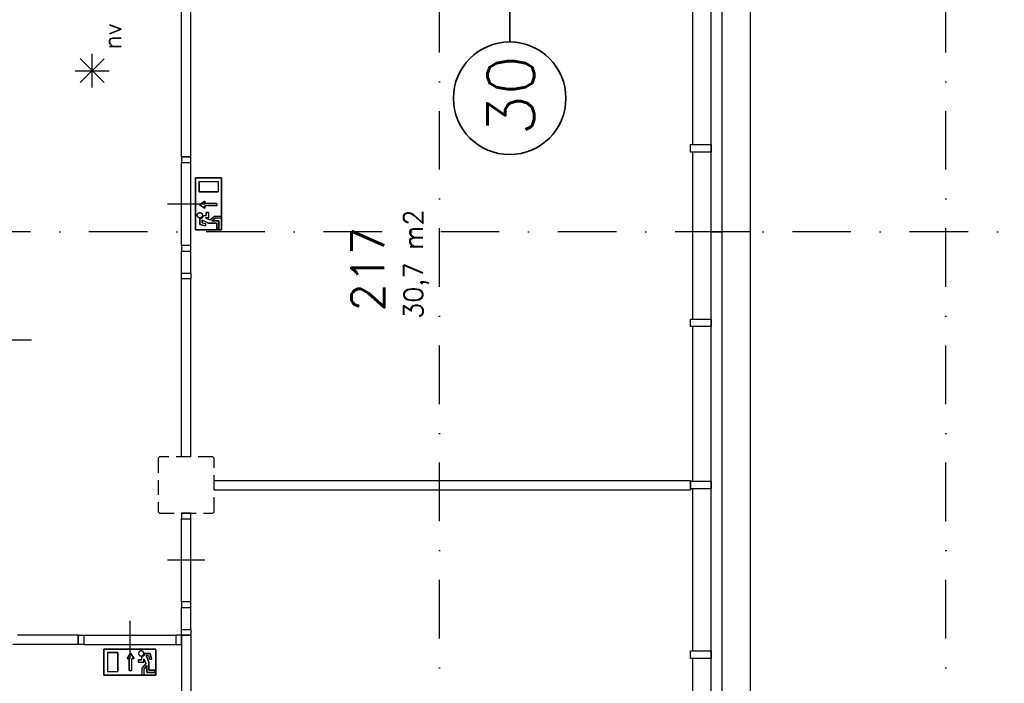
# Model space of a CAD drawing. Extents: x 36324 to 146208, y 143889 to 220609.
# Tile 7 of 21: x 68088 to 78588, y 170565 to 177643. Entities that reach past the tile are written whole.
import ezdxf
from ezdxf.enums import TextEntityAlignment as Align

# ---------------------------------------------------------------- set-up
doc = ezdxf.new("R2010")
doc.units = 0
doc.header["$LTSCALE"] = 100
for name, pattern in [('B0302', [12.5, 6.25, -3.125, 0, -3.125]), ('B0701', [2.34375, 1.5625, -0.78125]), ('B0804', [15, 10, -1, 1, -1, 1, -1])]:
    doc.linetypes.add(name, pattern=pattern)
for name, color, linetype in [('Bouwkundig', 253, 'CONTINUOUS'), ('Bouwkundig tekst', 252, 'CONTINUOUS'), ('Stramien', 252, 'B0302')]:
    doc.layers.add(name, color=color, linetype=linetype)
doc.layers.add('brandscheiding', color=40, linetype='B0804', lineweight=35)
doc.styles.add('bouwk tekst', font='romans.shx')
doc.styles.get("Standard").update_dxf_attribs({"font": 'romans.shx'})

msp = doc.modelspace()

# ---------------------------------------------------------------- linework, layer by layer
at = {"layer": 'Bouwkundig', "linetype": 'Continuous'}
for p, q in [((68862, 176919, 2600), (68862, 177280, 2600)), ((68990, 176972, 2600), (68734, 177228, 2600)), ((68734, 176972, 2600), (68988, 177227, 2600)), ((68681, 177099, 2600), (69041, 177099, 2600)), ((69813, 176180), (69913, 176180)), ((69963, 175955), (70240, 175955)), ((70000, 175918), (70000, 175807)), ((70000, 175918), (70203, 175918)), ((70203, 175918), (70203, 175807)), ((70240, 175400), (70240, 175955)), ((70000, 175807), (70203, 175807)), ((70062, 175706), (70006, 175669)), ((70006, 175669), (70062, 175632)), ((70062, 175683), (70062, 175706)), ((70191, 175683), (70062, 175683)), ((70062, 175632), (70062, 175656)), ((70191, 175656), (70062, 175656)), ((70078, 175585), (70078, 175553)), ((70101, 175585), (70078, 175585)), ((70101, 175585), (70101, 175530)), ((70009, 175521), (70009, 175460)), ((70009, 175460), (70069, 175445)), ((70032, 175478), (70032, 175505)), ((70032, 175505), (70101, 175474)), ((70032, 175478), (70069, 175469)), ((70045, 175553), (70078, 175553)), ((70068, 175530), (70101, 175530)), ((70068, 175530), (70115, 175508)), ((70069, 175469), (70069, 175445)), ((70101, 175474), (70189, 175474)), ((70115, 175508), (70166, 175548)), ((70138, 175497), (70174, 175525)), ((70212, 175497), (70138, 175497)), ((70166, 175548), (70236, 175548)), ((70236, 175525), (70174, 175525)), ((70189, 175474), (70189, 175410)), ((70212, 175410), (70212, 175497)), ((70236, 175548), (70236, 175525)), ((69963, 175400), (70240, 175400)), ((70189, 175410), (70212, 175410)), ((75243, 172730), (75243, 172630)), ((68986, 170930), (68986, 170653)), ((69023, 170893), (69133, 170893)), ((69023, 170893), (69023, 170690)), ((69133, 170893), (69133, 170690)), ((69234, 170831), (69271, 170887)), ((69271, 170887), (69308, 170831)), ((69388, 170848), (69388, 170815)), ((69419, 170884), (69480, 170884)), ((69462, 170861), (69435, 170861)), ((69435, 170861), (69466, 170792)), ((69462, 170861), (69471, 170824)), ((69480, 170884), (69495, 170824)), ((69540, 170930), (69540, 170653)), ((69257, 170831), (69234, 170831)), ((69257, 170702), (69257, 170831)), ((69308, 170831), (69285, 170831)), ((69285, 170702), (69285, 170831)), ((69355, 170815), (69388, 170815)), ((69355, 170792), (69355, 170815)), ((69355, 170792), (69411, 170792)), ((69432, 170778), (69392, 170727)), ((69411, 170825), (69411, 170792)), ((69411, 170825), (69432, 170778)), ((69443, 170755), (69416, 170719)), ((69443, 170681), (69443, 170755)), ((69466, 170792), (69466, 170704)), ((69471, 170824), (69495, 170824)), ((69540, 170653), (68986, 170653)), ((69023, 170690), (69133, 170690)), ((69392, 170727), (69392, 170657)), ((69392, 170657), (69416, 170657)), ((69416, 170657), (69416, 170719)), ((69531, 170681), (69443, 170681)), ((69466, 170704), (69531, 170704)), ((69531, 170704), (69531, 170681))]:
    msp.add_line(p, q, dxfattribs=at)
at = {"layer": 'Bouwkundig', "linetype": 'B0701'}
for p, q in [((69578, 172980), (69563, 172965)), ((69563, 172965), (69563, 172395)), ((70148, 172980), (69578, 172980)), ((70163, 172965), (70148, 172980)), ((70163, 172395), (70163, 172965)), ((69563, 172395), (69578, 172380)), ((69578, 172380), (70148, 172380)), ((70148, 172380), (70163, 172395))]:
    msp.add_line(p, q, dxfattribs=at)
at = {"layer": 'Bouwkundig', "linetype": 'Continuous'}
for points in [[(75877, 180880), (75877, 175380)], [(75877, 180780), (75877, 175380)], [(69813, 176180), (69813, 178480)], [(69913, 176180), (69913, 178480)], [(75463, 175380), (75463, 178480)], [(75577, 178480), (75577, 175380)], [(75263, 178040), (75263, 176310)], [(75263, 176230), (75263, 175380)], [(69813, 175235), (69813, 176121)], [(69913, 175235), (69913, 176121)], [(70203, 175807), (70000, 175807), (70000, 175918), (70203, 175918), (70203, 175807)], [(69663, 175678), (69863, 175678), (70063, 175678)], [(70191, 175683), (70191, 175656), (70062, 175656), (70062, 175632), (70006, 175669), (70062, 175706), (70062, 175683), (70191, 175683)], [(70005, 175530), (70000, 175531), (69995, 175533), (69991, 175536), (69989, 175539), (69986, 175542), (69984, 175546), (69982, 175552), (69981, 175559), (69982, 175565), (69984, 175570), (69985, 175572), (69987, 175574), (69989, 175576), (69992, 175579), (69996, 175582), (70000, 175584), (70006, 175585), (70010, 175585), (70013, 175585), (70019, 175583), (70022, 175582), (70027, 175579), (70031, 175574), (70033, 175572), (70035, 175567), (70036, 175563), (70037, 175556), (70036, 175550), (70034, 175546), (70032, 175543), (70030, 175539), (70027, 175536), (70023, 175533), (70019, 175532), (70015, 175530), (70012, 175530), (70008, 175530), (70005, 175530)], [(69989, 175577), (69990, 175578), (69991, 175579), (69992, 175580), (69994, 175581), (69995, 175581), (69996, 175582), (69997, 175583), (69998, 175583), (70000, 175584), (70001, 175584), (70002, 175584), (70004, 175585), (70005, 175585), (70006, 175585), (70008, 175585), (70009, 175585), (70010, 175585), (70012, 175585), (70013, 175585), (70014, 175585), (70016, 175584), (70017, 175584), (70018, 175584), (70020, 175583), (70021, 175583), (70022, 175582), (70023, 175581), (70024, 175581), (70025, 175580), (70027, 175579), (70028, 175578), (70029, 175577), (70030, 175576), (70030, 175575), (70031, 175574), (70032, 175573), (70033, 175572), (70033, 175571), (70034, 175569), (70035, 175568), (70035, 175567), (70036, 175566), (70036, 175564), (70036, 175563), (70036, 175562), (70037, 175560), (70037, 175559), (70037, 175558), (70037, 175556), (70037, 175555), (70036, 175553), (70036, 175552), (70036, 175551), (70036, 175549), (70035, 175548), (70035, 175547), (70034, 175546), (70033, 175544), (70033, 175543), (70032, 175542), (70031, 175541), (70030, 175540), (70030, 175539), (70029, 175538), (70028, 175537), (70027, 175536), (70025, 175535), (70024, 175534), (70023, 175534), (70022, 175533), (70021, 175532), (70020, 175532), (70018, 175531), (70017, 175531), (70016, 175531), (70014, 175530), (70013, 175530), (70012, 175530), (70010, 175530), (70009, 175530), (70008, 175530), (70006, 175530), (70005, 175530), (70004, 175530), (70002, 175531), (70001, 175531), (70000, 175531), (69998, 175532), (69997, 175532), (69996, 175533), (69995, 175534), (69994, 175534), (69992, 175535), (69991, 175536), (69990, 175537), (69989, 175538), (69988, 175539), (69988, 175540), (69987, 175541), (69986, 175542), (69985, 175543), (69984, 175544), (69984, 175546), (69983, 175547), (69983, 175548), (69982, 175549), (69982, 175551), (69982, 175552), (69982, 175553), (69981, 175555), (69981, 175556), (69981, 175558), (69981, 175559), (69981, 175560), (69982, 175562), (69982, 175563), (69982, 175564), (69982, 175566), (69983, 175567), (69983, 175568), (69984, 175569), (69984, 175571), (69985, 175572), (69986, 175573), (69987, 175574), (69988, 175575), (69988, 175576), (69989, 175577)], [(70212, 175410), (70189, 175410), (70189, 175474), (70101, 175474), (70032, 175505), (70032, 175478), (70069, 175469), (70069, 175445), (70009, 175460), (70009, 175521), (70015, 175522), (70017, 175522), (70020, 175523), (70023, 175524), (70026, 175526), (70029, 175527), (70031, 175529), (70033, 175531), (70035, 175532), (70037, 175535), (70039, 175538), (70041, 175541), (70042, 175544), (70044, 175548), (70044, 175551), (70045, 175553), (70078, 175553), (70078, 175585), (70101, 175585), (70101, 175530), (70068, 175530), (70115, 175508), (70166, 175548), (70236, 175548), (70236, 175525), (70174, 175525), (70138, 175497), (70212, 175497), (70212, 175410)], [(70009, 175521), (70009, 175521), (70010, 175521), (70010, 175521), (70011, 175521), (70011, 175521), (70011, 175521), (70012, 175522), (70012, 175522), (70013, 175522), (70013, 175522), (70013, 175522), (70014, 175522), (70014, 175522), (70015, 175522), (70015, 175522), (70015, 175522), (70016, 175522), (70016, 175522), (70017, 175522), (70017, 175522), (70017, 175522), (70018, 175523), (70018, 175523), (70019, 175523), (70019, 175523), (70019, 175523), (70020, 175523), (70020, 175523), (70021, 175523), (70021, 175523), (70021, 175524), (70022, 175524), (70022, 175524), (70022, 175524), (70023, 175524), (70023, 175524), (70024, 175525), (70024, 175525), (70024, 175525), (70025, 175525), (70025, 175525), (70025, 175525), (70026, 175526), (70026, 175526), (70027, 175526), (70027, 175526), (70027, 175526), (70028, 175527), (70028, 175527), (70028, 175527), (70029, 175527), (70029, 175527), (70029, 175528), (70030, 175528), (70030, 175528), (70030, 175528), (70031, 175529), (70031, 175529), (70031, 175529), (70032, 175529), (70032, 175530), (70032, 175530), (70033, 175530), (70033, 175530), (70033, 175531), (70033, 175531), (70034, 175531), (70034, 175532), (70034, 175532), (70035, 175532), (70035, 175532), (70035, 175533), (70035, 175533), (70036, 175533), (70036, 175534), (70036, 175534), (70037, 175534), (70037, 175534), (70037, 175535), (70037, 175535), (70038, 175535), (70038, 175536), (70038, 175536), (70038, 175536), (70039, 175537), (70039, 175537), (70039, 175537), (70039, 175538), (70039, 175538), (70040, 175538), (70040, 175539), (70040, 175539), (70040, 175539), (70040, 175540), (70041, 175540), (70041, 175541), (70041, 175541), (70041, 175541), (70041, 175542), (70042, 175542), (70042, 175542), (70042, 175543), (70042, 175543), (70042, 175544), (70042, 175544), (70043, 175544), (70043, 175545), (70043, 175545), (70043, 175545), (70043, 175546), (70043, 175546), (70043, 175547), (70043, 175547), (70044, 175547), (70044, 175548), (70044, 175548), (70044, 175549), (70044, 175549), (70044, 175549), (70044, 175550), (70044, 175550), (70044, 175550), (70044, 175551), (70045, 175551), (70045, 175552), (70045, 175552), (70045, 175553), (70045, 175553)], [(75263, 175380), (75263, 174450)], [(75463, 169980), (75463, 175380)], [(75463, 175380), (75577, 175380)], [(75577, 175380), (75577, 169980)], [(75877, 175380), (75577, 175380)], [(75877, 175380), (75877, 169980)], [(69813, 174940), (69813, 175175)], [(69913, 174940), (69913, 175175)], [(69813, 172980), (69813, 174880)], [(69913, 174880), (69813, 174880)], [(69913, 172980), (69913, 174880)], [(75263, 174370), (75263, 172720)], [(67813, 174228), (68013, 174228), (68213, 174228)], [(69913, 172980), (69813, 172980)], [(70163, 172730), (75243, 172730)], [(70163, 172630), (70163, 172730)], [(70163, 172630), (75243, 172630)], [(75263, 172640), (75263, 170910)], [(69813, 171435), (69813, 172320)], [(69913, 171435), (69913, 172320)], [(70063, 171877), (69863, 171877), (69663, 171877)], [(69813, 171140), (69813, 171375)], [(69913, 171140), (69913, 171375)], [(69263, 171230), (69263, 171030), (69263, 170830)], [(68713, 171080), (68063, 171080)], [(68713, 171080), (68713, 170980)], [(68773, 171080), (69753, 171080)], [(69813, 171080), (69813, 167300)], [(69813, 171080), (69913, 171080)], [(69913, 171080), (69913, 167300)], [(68713, 170980), (68013, 170980)], [(68773, 170980), (69753, 170981)], [(69133, 170690), (69133, 170893), (69023, 170893), (69023, 170690), (69133, 170690)], [(69257, 170702), (69285, 170702), (69285, 170831), (69308, 170831), (69271, 170887), (69234, 170831), (69257, 170831), (69257, 170702)], [(69411, 170888), (69410, 170893), (69407, 170898), (69405, 170902), (69402, 170904), (69398, 170907), (69395, 170909), (69389, 170911), (69382, 170912), (69375, 170911), (69371, 170909), (69369, 170908), (69366, 170906), (69364, 170904), (69361, 170901), (69359, 170897), (69357, 170893), (69356, 170887), (69355, 170883), (69356, 170880), (69357, 170874), (69359, 170871), (69362, 170866), (69366, 170862), (69369, 170860), (69374, 170858), (69378, 170857), (69385, 170856), (69391, 170857), (69395, 170859), (69398, 170861), (69401, 170863), (69405, 170866), (69407, 170870), (69409, 170874), (69410, 170878), (69411, 170881), (69411, 170885), (69411, 170888)], [(69364, 170904), (69363, 170903), (69362, 170902), (69361, 170901), (69360, 170899), (69359, 170898), (69359, 170897), (69358, 170896), (69358, 170895), (69357, 170893), (69357, 170892), (69356, 170891), (69356, 170889), (69356, 170888), (69356, 170887), (69355, 170885), (69355, 170884), (69355, 170883), (69356, 170881), (69356, 170880), (69356, 170879), (69356, 170877), (69357, 170876), (69357, 170875), (69358, 170873), (69358, 170872), (69359, 170871), (69359, 170870), (69360, 170869), (69361, 170867), (69362, 170866), (69363, 170865), (69364, 170864), (69365, 170863), (69366, 170863), (69367, 170862), (69368, 170861), (69369, 170860), (69370, 170860), (69371, 170859), (69373, 170858), (69374, 170858), (69375, 170857), (69376, 170857), (69378, 170857), (69379, 170857), (69380, 170856), (69382, 170856), (69383, 170856), (69385, 170856), (69386, 170856), (69387, 170857), (69389, 170857), (69390, 170857), (69391, 170857), (69393, 170858), (69394, 170858), (69395, 170859), (69396, 170860), (69397, 170860), (69399, 170861), (69400, 170862), (69401, 170863), (69402, 170863), (69403, 170864), (69404, 170865), (69405, 170866), (69405, 170867), (69406, 170869), (69407, 170870), (69408, 170871), (69408, 170872), (69409, 170873), (69409, 170875), (69410, 170876), (69410, 170877), (69410, 170879), (69411, 170880), (69411, 170881), (69411, 170883), (69411, 170884), (69411, 170885), (69411, 170887), (69411, 170888), (69410, 170889), (69410, 170891), (69410, 170892), (69409, 170893), (69409, 170895), (69408, 170896), (69408, 170897), (69407, 170898), (69406, 170899), (69405, 170901), (69405, 170902), (69404, 170903), (69403, 170904), (69402, 170905), (69401, 170905), (69400, 170906), (69399, 170907), (69397, 170908), (69396, 170908), (69395, 170909), (69394, 170910), (69393, 170910), (69391, 170911), (69390, 170911), (69389, 170911), (69387, 170911), (69386, 170912), (69385, 170912), (69383, 170912), (69382, 170912), (69380, 170912), (69379, 170911), (69378, 170911), (69376, 170911), (69375, 170911), (69374, 170910), (69373, 170910), (69371, 170909), (69370, 170908), (69369, 170908), (69368, 170907), (69367, 170906), (69366, 170905), (69365, 170905), (69364, 170904)], [(69531, 170681), (69531, 170704), (69466, 170704), (69466, 170792), (69435, 170861), (69462, 170861), (69471, 170824), (69495, 170824), (69480, 170884), (69419, 170884), (69419, 170878), (69418, 170876), (69418, 170873), (69417, 170870), (69415, 170867), (69413, 170864), (69412, 170862), (69410, 170860), (69408, 170858), (69406, 170856), (69403, 170854), (69400, 170852), (69397, 170851), (69393, 170849), (69390, 170849), (69388, 170848), (69388, 170815), (69355, 170815), (69355, 170792), (69411, 170792), (69411, 170825), (69432, 170778), (69392, 170727), (69392, 170657), (69416, 170657), (69416, 170719), (69443, 170755), (69443, 170681), (69531, 170681)], [(69419, 170884), (69419, 170884), (69419, 170883), (69419, 170883), (69419, 170882), (69419, 170882), (69419, 170882), (69419, 170881), (69419, 170881), (69419, 170880), (69419, 170880), (69419, 170880), (69419, 170879), (69419, 170879), (69419, 170878), (69419, 170878), (69419, 170878), (69419, 170877), (69419, 170877), (69418, 170876), (69418, 170876), (69418, 170876), (69418, 170875), (69418, 170875), (69418, 170874), (69418, 170874), (69418, 170874), (69418, 170873), (69418, 170873), (69417, 170872), (69417, 170872), (69417, 170872), (69417, 170871), (69417, 170871), (69417, 170871), (69417, 170870), (69416, 170870), (69416, 170869), (69416, 170869), (69416, 170869), (69416, 170868), (69416, 170868), (69415, 170868), (69415, 170867), (69415, 170867), (69415, 170866), (69415, 170866), (69414, 170866), (69414, 170865), (69414, 170865), (69414, 170865), (69414, 170864), (69413, 170864), (69413, 170864), (69413, 170863), (69413, 170863), (69412, 170863), (69412, 170862), (69412, 170862), (69412, 170862), (69411, 170861), (69411, 170861), (69411, 170861), (69411, 170860), (69410, 170860), (69410, 170860), (69410, 170860), (69410, 170859), (69409, 170859), (69409, 170859), (69409, 170858), (69408, 170858), (69408, 170858), (69408, 170858), (69407, 170857), (69407, 170857), (69407, 170857), (69407, 170856), (69406, 170856), (69406, 170856), (69406, 170856), (69405, 170855), (69405, 170855), (69405, 170855), (69404, 170855), (69404, 170854), (69404, 170854), (69403, 170854), (69403, 170854), (69403, 170854), (69402, 170853), (69402, 170853), (69402, 170853), (69401, 170853), (69401, 170853), (69401, 170852), (69400, 170852), (69400, 170852), (69399, 170852), (69399, 170852), (69399, 170851), (69398, 170851), (69398, 170851), (69398, 170851), (69397, 170851), (69397, 170851), (69396, 170850), (69396, 170850), (69396, 170850), (69395, 170850), (69395, 170850), (69395, 170850), (69394, 170850), (69394, 170849), (69393, 170849), (69393, 170849), (69393, 170849), (69392, 170849), (69392, 170849), (69391, 170849), (69391, 170849), (69391, 170849), (69390, 170849), (69390, 170849), (69389, 170848), (69389, 170848), (69389, 170848), (69388, 170848), (69388, 170848)], [(75263, 170830), (75263, 169980)]]:
    msp.add_lwpolyline(points, dxfattribs=at)
for points in [[(75463, 176310), (75463, 176230), (75243, 176230), (75243, 176310)], [(69813, 176180), (69813, 176121), (69913, 176121), (69913, 176180)], [(70009, 175521), (70016, 175522), (70026, 175525), (70031, 175529), (70035, 175533), (70040, 175539), (70043, 175545), (70044, 175550), (70045, 175553), (70078, 175553), (70078, 175585), (70101, 175585), (70101, 175530), (70068, 175530), (70115, 175508), (70166, 175548), (70236, 175548), (70236, 175525), (70174, 175525), (70138, 175497), (70212, 175497), (70212, 175410), (70189, 175410), (70189, 175474), (70101, 175474), (70032, 175505), (70032, 175478), (70069, 175469), (70069, 175445), (70009, 175460)], [(69813, 175235), (69813, 175175), (69913, 175175), (69913, 175235)], [(69813, 174880), (69813, 174940), (69913, 174940), (69913, 174880)], [(75463, 174450), (75463, 174370), (75243, 174370), (75243, 174450)], [(75463, 172720), (75463, 172640), (75243, 172640), (75243, 172720)], [(69813, 172379), (69813, 172320), (69913, 172320), (69913, 172379)], [(69813, 171435), (69813, 171375), (69913, 171375), (69913, 171435)], [(68713, 171080), (68773, 171080), (68773, 170980), (68713, 170980)], [(69754, 170981), (69814, 170981), (69814, 171080), (69754, 171080)], [(69813, 171080), (69813, 171140), (69913, 171140), (69913, 171080)], [(69419, 170884), (69419, 170877), (69415, 170867), (69412, 170862), (69408, 170858), (69402, 170853), (69396, 170850), (69391, 170849), (69388, 170848), (69388, 170815), (69355, 170815), (69355, 170792), (69411, 170792), (69411, 170825), (69432, 170778), (69392, 170727), (69392, 170657), (69416, 170657), (69416, 170719), (69443, 170755), (69443, 170681), (69531, 170681), (69531, 170704), (69466, 170704), (69466, 170792), (69435, 170861), (69462, 170861), (69471, 170824), (69495, 170824), (69480, 170884)], [(75463, 170910), (75463, 170830), (75243, 170830), (75243, 170910)]]:
    msp.add_lwpolyline(points, close=True, dxfattribs=at)
at = {"layer": 'brandscheiding'}
for p, q in [((73313, 178405), (73313, 177405)), ((69963, 175400), (69963, 175955)), ((69540, 170930), (68986, 170930))]:
    msp.add_line(p, q, dxfattribs=at)
for points in [[(70240, 175400), (69963, 175400), (69963, 175955), (70240, 175955), (70240, 175400)], [(69540, 170653), (69540, 170930), (68986, 170930), (68986, 170653), (69540, 170653)]]:
    msp.add_lwpolyline(points, dxfattribs=at)
at = {"layer": 'brandscheiding', "linetype": 'Continuous'}
msp.add_circle((73313, 176805), 600, dxfattribs=at)
at = {"layer": 'Stramien'}
for p, q in [((72563, 153542), (72563, 205239)), ((77963, 153542), (77963, 205239)), ((145708, 175380), (36324, 175380))]:
    msp.add_line(p, q, dxfattribs=at)

# ---------------------------------------------------------------- texts
at = {"layer": 'Bouwkundig tekst', "linetype": 'Continuous'}
msp.add_text('nv', height=185.9, rotation=90, dxfattribs=at).set_placement((69078, 177465, 2600), align=Align.MIDDLE)
msp.add_text('217', height=350, rotation=90, dxfattribs=at).set_placement((71976, 174531))
at = {"layer": 'Bouwkundig tekst', "linetype": 'Continuous', "insert": (72186, 174453), "char_height": 200, "width": 1805, "attachment_point": 1, "rotation": 90, "style": 'bouwk tekst'}
msp.add_mtext('30,7 m2', dxfattribs=at)
at = {"layer": 'brandscheiding', "linetype": 'Continuous'}
msp.add_text('30', height=500, rotation=90, dxfattribs=at).set_placement((73576, 176408))

doc.saveas('drawing.dxf')
